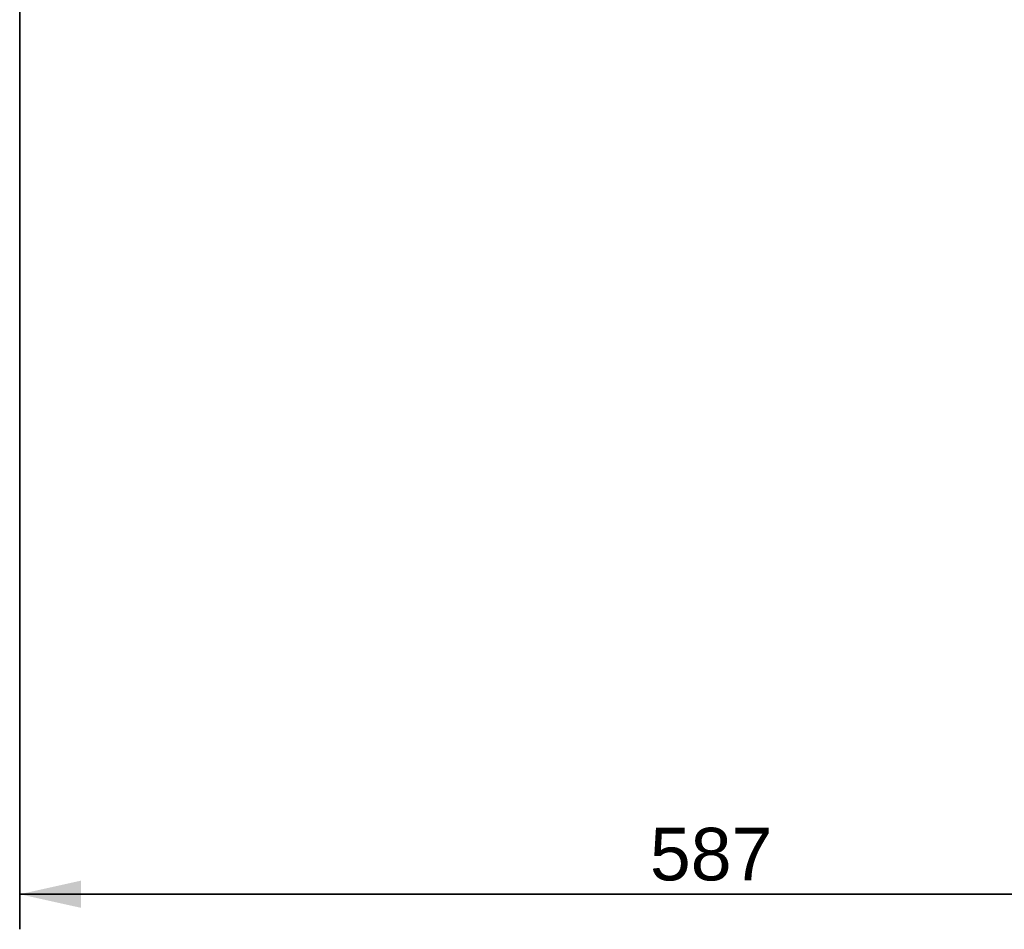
# Model space of a CAD drawing. Header units: millimetres. Extents: x 4 to 1188, y 1 to 840.
# Tile 231 of 256: x 771 to 827, y 279 to 331. Entities that reach past the tile are written whole.
import ezdxf

# ---------------------------------------------------------------- set-up
doc = ezdxf.new("R2010")
doc.units = ezdxf.units.MM
doc.layers.add('1', color=7, linetype='Continuous')
doc.styles.add('Arial Unicode MS', font='Arial Unicode MS')
doc.dimstyles.get("Standard").update_dxf_attribs({"dimtxt": 0.18, "dimasz": 0.18, "dimexe": 0.18, "dimexo": 0.0625, "dimgap": 0.09, "dimtad": 0, "dimtih": 1, "dimtoh": 1, "dimdec": 4, "dimzin": 0, "dimdsep": 46, "dimtxsty": 'Standard', "dimcen": 0.09, "dimadec": 0, "dimazin": 0, "dimtfac": 1, "dimtdec": 4, "dimtofl": 0, "dimtmove": 0, "dimatfit": 3, "dimfxl": 0, "dimtolj": 1, "dimtzin": 0, "dimarcsym": 0})

# ---------------------------------------------------------------- blocks, each defined once
blk = doc.blocks.new('_U55')
at = {"layer": '1', "color": 18, "lineweight": 35}
for p, q in [((771.229, 333.42), (771.229, 279.229)), ((849.498, 333.42), (849.498, 279.229)), ((849.498, 281.229), (771.229, 281.229))]:
    blk.add_line(p, q, dxfattribs=at)
at = {"layer": '1', "color": 18, "lineweight": 70}
for points in [[(771.229, 281.229), (774.729, 282.005), (774.729, 280.453)], [(849.498, 281.229), (845.998, 280.453), (845.998, 282.005)]]:
    blk.add_solid(points, dxfattribs=at)
at = {"layer": '1', "color": 18, "linetype": 'Continuous', "lineweight": 13, "insert": (807.176, 281.976), "char_height": 3, "attachment_point": 7, "line_spacing_factor": 1.047437, "style": 'Arial Unicode MS'}
blk.add_mtext('\\fArial Unicode MS|b0|i0;\\W1.0000;587', dxfattribs=at)

msp = doc.modelspace()

# ---------------------------------------------------------------- dimensions: what is measured, and where the dimension line sits
at = {"layer": '1', "color": 18, "linetype": 'Continuous', "lineweight": 13}
dim = msp.add_linear_dim(base=(849.4976, 281.2286), p1=(771.2291, 336.2727), p2=(849.4976, 334.4197), angle=180, dimstyle='Standard', override={"dimtxt": 3, "dimasz": 3.5, "dimexe": 2, "dimexo": 1, "dimgap": 1.5, "dimtad": 1, "dimtih": 0, "dimtoh": 0, "dimdec": 0, "dimlfac": 7.5, "dimzin": 8, "dimdsep": 44, "dimlunit": 2, "dimtxsty": 'Arial Unicode MS', "dimsah": 1, "dimse1": 0, "dimse2": 0, "dimsd1": 0, "dimsd2": 0, "dimclrd": 18, "dimclre": 18, "dimclrt": 18, "dimtol": 0, "dimtm": -0.1, "dimtfac": 0.666667, "dimtdec": 2, "dimtofl": 1, "dimtmove": 0, "dimtzin": 8, "dimlwd": 35, "dimlwe": 35}, dxfattribs=at)
dim.commit()
dim.dimension.update_dxf_attribs({"geometry": '_U55', "text_midpoint": (810.3634, 281.2286), "dimtype": 160})

doc.saveas('drawing.dxf')
